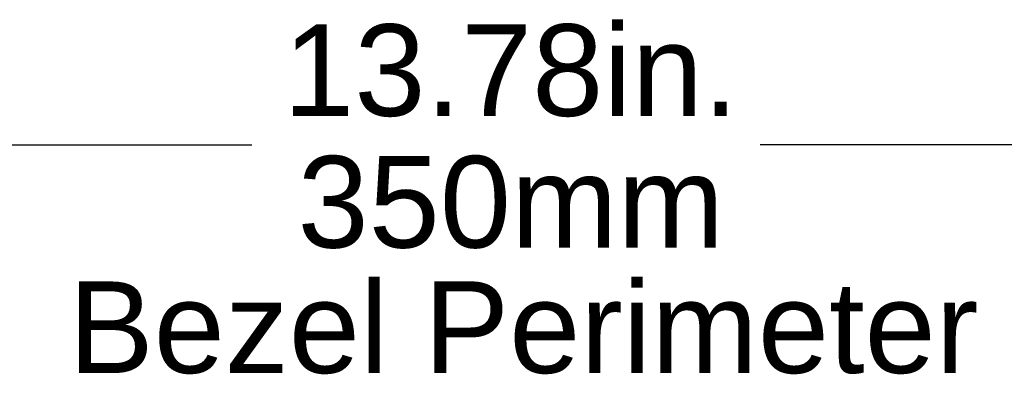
# Model space of a CAD drawing. Extents: x 84.2 to 139, y -35.7 to 34.4.
# Tile 11 of 17: x 96.2 to 99.4, y 14.1 to 15.2. Entities that reach past the tile are written whole.
import ezdxf

# ---------------------------------------------------------------- set-up
doc = ezdxf.new("R2010")
doc.units = 0
doc.header["$LTSCALE"] = 1.87
doc.header["$MEASUREMENT"] = 0
doc.layers.add('dim', color=7, linetype='CONTINUOUS')

msp = doc.modelspace()

# ---------------------------------------------------------------- linework, layer by layer
at = {"layer": 'dim'}
for p, q in [((90.9517, 14.8388), (96.9457, 14.8388)), ((104.5317, 14.8388), (98.6109, 14.8388))]:
    msp.add_line(p, q, dxfattribs=at)

# ---------------------------------------------------------------- texts
at = {"layer": 'dim', "char_height": 0.3, "attachment_point": 5}
for s, insert in [('{\\fArial|b0|i0|c0|p34;13.78in.}', (97.7942, 15.0811)), ('{\\fArial|b0|i0|c0|p34;350mm}', (97.7942, 14.6499)), ('{\\fArial|b0|i0|c0|p34;Bezel Perimeter}', (97.8353, 14.2393))]:
    msp.add_mtext(s, dxfattribs=dict(at, insert=insert))

doc.saveas('drawing.dxf')
